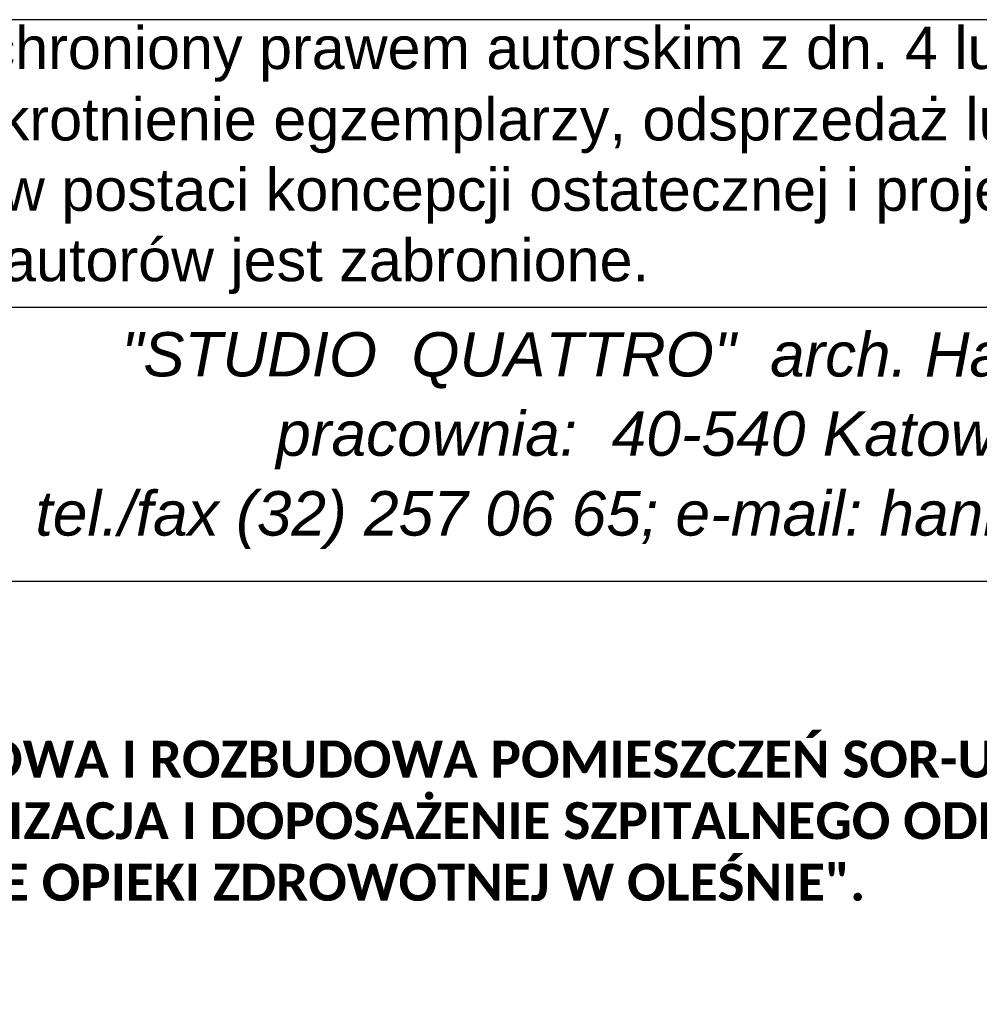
# Model space of a CAD drawing. Header units: millimetres. Extents: x -9409 to -3369, y 19372 to 27782.
# Tile 12 of 25: x -4193 to -3804, y 19739 to 20139. Entities that reach past the tile are written whole.
import ezdxf

# ---------------------------------------------------------------- set-up
doc = ezdxf.new("R2010")
doc.units = ezdxf.units.MM
doc.layers.add('PDF_A-TABELKA', color=7, linetype='Continuous')
doc.layers.add('PDF_Text', color=7, linetype='Continuous')
doc.layers.add('SQ_TAB TEKST', color=8, linetype='Continuous', lineweight=0)
doc.styles.add('PDF Arial-BoldMT', font='arial.ttf')
doc.styles.add('PDF ArialMT', font='arial.ttf')
doc.styles.add('PDF ComicSansMS Italic', font='ariali.ttf')

# ---------------------------------------------------------------- blocks, each defined once
blk = doc.blocks.new('tabelka')
at = {"layer": 'PDF_A-TABELKA', "lineweight": 25}
for points in [[(26628.5, -28113.82), (26628.5, -27397.28), (25541.98, -27397.28), (25541.98, -28113.82)], [(26629.35, -27514.08), (25542.83, -27514.08)], [(26629.35, -27625.33), (25744.02, -27625.33)]]:
    blk.add_lwpolyline(points, dxfattribs=at)
at = {"layer": 'PDF_Text', "attachment_point": 4}
for s, insert, char_height, style in [('Przedmiotowy projekt jest chroniony prawem autorskim z dn. 4 lutego 1994r. (Dziennik Ustaw nr 24', (25559.83, -27411.29), 17.2174, 'PDF ArialMT'), ('z dn. 23.02.1994r.). Zwielokrotnienie egzemplarzy, odsprzedaż lub inne wprowadzanie do obrotu', (25561.54, -27440.28), 17.2174, 'PDF ArialMT'), ('oraz opracowanie zależne w postaci koncepcji ostatecznej i projektu budowlanego lub', (25561.11, -27468.84), 17.2174, 'PDF ArialMT'), ('wykonawczego bez zgody autorów jest zabronione.', (25561.54, -27497.4), 17.2174, 'PDF ArialMT'), ('pracownia:  40-540 Katowice,  ul. Szpaków 51;', (25958.4, -27567.96), 18.07, 'PDF ComicSansMS Italic'), ('tel./fax (32) 257 06 65; e-mail: hanna.lesniak@studioquattro.eu', (25860.78, -27600.36), 18.07, 'PDF ComicSansMS Italic')]:
    blk.add_mtext(s, dxfattribs=dict(at, insert=insert, char_height=char_height, style=style))
at = {"layer": 'PDF_Text', "insert": (25895.6, -27535.76), "char_height": 17.965, "attachment_point": 4, "rotation": 359.9857, "style": 'PDF ComicSansMS Italic'}
blk.add_mtext('"STUDIO  QUATTRO"  arch. Hanna  Kramarczyk-Leśniak', dxfattribs=at)
at = {"layer": 'PDF_Text', "insert": (25749.58, -27722.44), "char_height": 15, "width": 740.6373, "attachment_point": 4, "style": 'PDF Arial-BoldMT'}
blk.add_mtext('\\pxb0.25,a0.25;{\\fCalibri|b1|i0|c238|p34;PRZEBUDOWA I ROZBUDOWA POMIESZCZEŃ SOR-U W RAMACH PROJEKTU^J"MODERNIZACJA I DOPOSAŻENIE SZPITALNEGO ODDZIAŁU RATUNKOWEGO W ZESPOLE OPIEKI ZDROWOTNEJ W OLEŚNIE".}', dxfattribs=at)

msp = doc.modelspace()

# ---------------------------------------------------------------- block references
at = {"layer": 'SQ_TAB TEKST', "lineweight": 35}
msp.add_blockref('tabelka', (-30047.41, 47536.02), dxfattribs=at)

doc.saveas('drawing.dxf')
